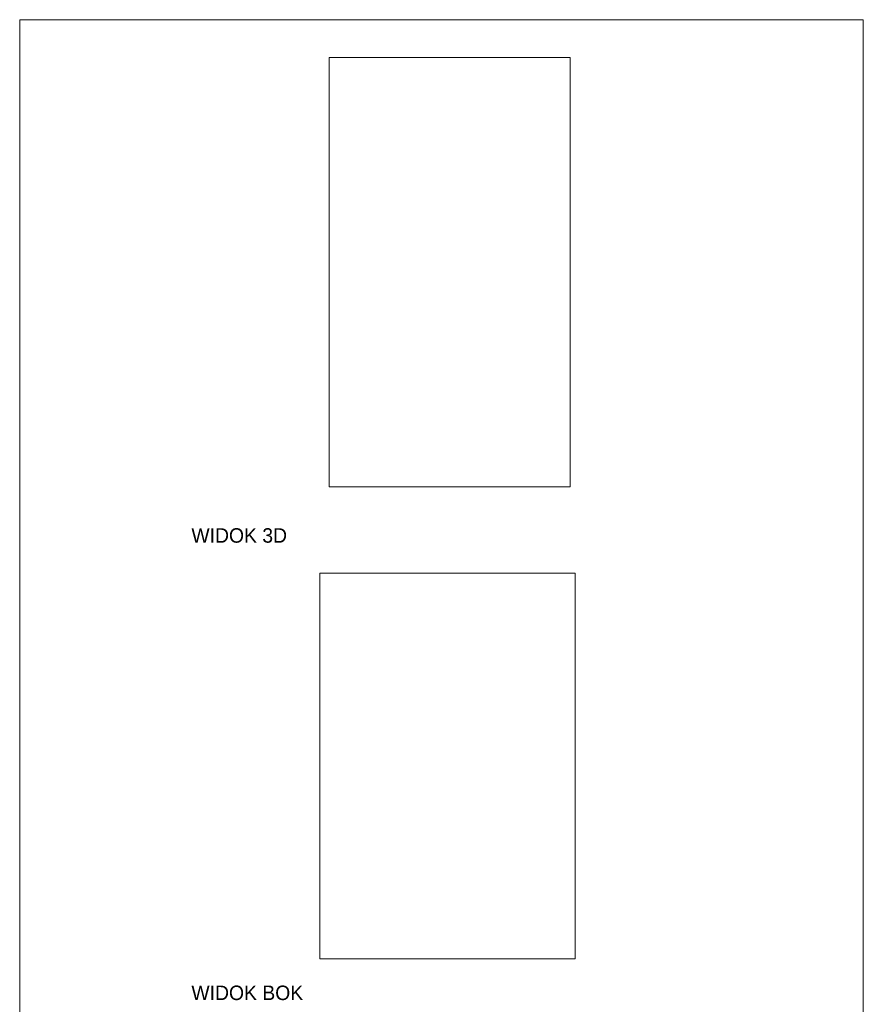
# Paper-space layout 'A-05 KOSZ NA ŚMIECI ' of a CAD drawing. Header units: millimetres. Extents: x 30 to 206, y -119 to 292.
# Tile 3 of 3: x 30 to 205, y 88 to 292. Entities that reach past the tile are written whole.
import ezdxf

# ---------------------------------------------------------------- set-up
doc = ezdxf.new("R2010")
doc.units = ezdxf.units.MM
doc.header["$MEASUREMENT"] = 0
doc.header["$XCLIPFRAME"] = 0
doc.layers.add('2D - Rysunki i Obrazki', color=7, linetype='Continuous')
doc.layers.add('Annotation - Text_Nr_pióra__1', color=7, linetype='Continuous', lineweight=13)
doc.layers.add('Opisy - Teksty_Nr_pióra__1', color=7, linetype='Continuous', lineweight=13)
doc.styles.add('STYL_AUTOMATYCZNY_6', font='txt')
picture_1 = doc.add_image_def('image2.png', size_in_pixel=(329, 586))
picture_2 = doc.add_image_def('image3.png', size_in_pixel=(327, 494))

psp = doc.layouts.new('A-05 KOSZ NA ŚMIECI ')

# ---------------------------------------------------------------- linework, layer by layer
at = {"layer": 'Opisy - Teksty_Nr_pióra__1', "color": 7, "linetype": 'Continuous', "lineweight": 13, "flags": 128}
psp.add_lwpolyline([(30, 291.77), (30, 5.29), (205, 5.29), (205, 291.77)], close=True, dxfattribs=at)

# ---------------------------------------------------------------- texts
at = {"layer": 'Annotation - Text_Nr_pióra__1', "color": 7, "linetype": 'Continuous', "lineweight": 13, "char_height": 3, "attachment_point": 4, "style": 'STYL_AUTOMATYCZNY_6'}
for s, insert in [('\\A1;{\\pql;\\fMyriadPro-Regular|b0|i0|c0|p0;\\W1.000000;WIDOK \\fMyriadPro-Regular|b0|i0|c0|p0;\\W1.000000;3D}', (65.62, 184.75)), ('\\A1;{\\pql;\\fMyriadPro-Regular|b0|i0|c0|p0;\\W1.000000;WIDOK \\fMyriadPro-Regular|b0|i0|c0|p0;\\W1.000000;BOK}', (65.62, 89.87))]:
    psp.add_mtext(s, dxfattribs=dict(at, insert=insert))

# ---------------------------------------------------------------- pictures from other files: only their frames are drawn
at = {"layer": '2D - Rysunki i Obrazki', "linetype": 'Continuous', "lineweight": 0}
image = psp.add_image(picture_1, insert=(94.22, 194.89), size_in_units=(50, 89.06), dxfattribs=at)
image.set_boundary_path([(-0.5, -0.5), (328.5, 585.5)])
image = psp.add_image(picture_2, insert=(92.24, 96.93), size_in_units=(52.96, 80), dxfattribs=at)
image.set_boundary_path([(-0.5, -0.5), (326.5, 493.5)])

doc.saveas('drawing.dxf')
